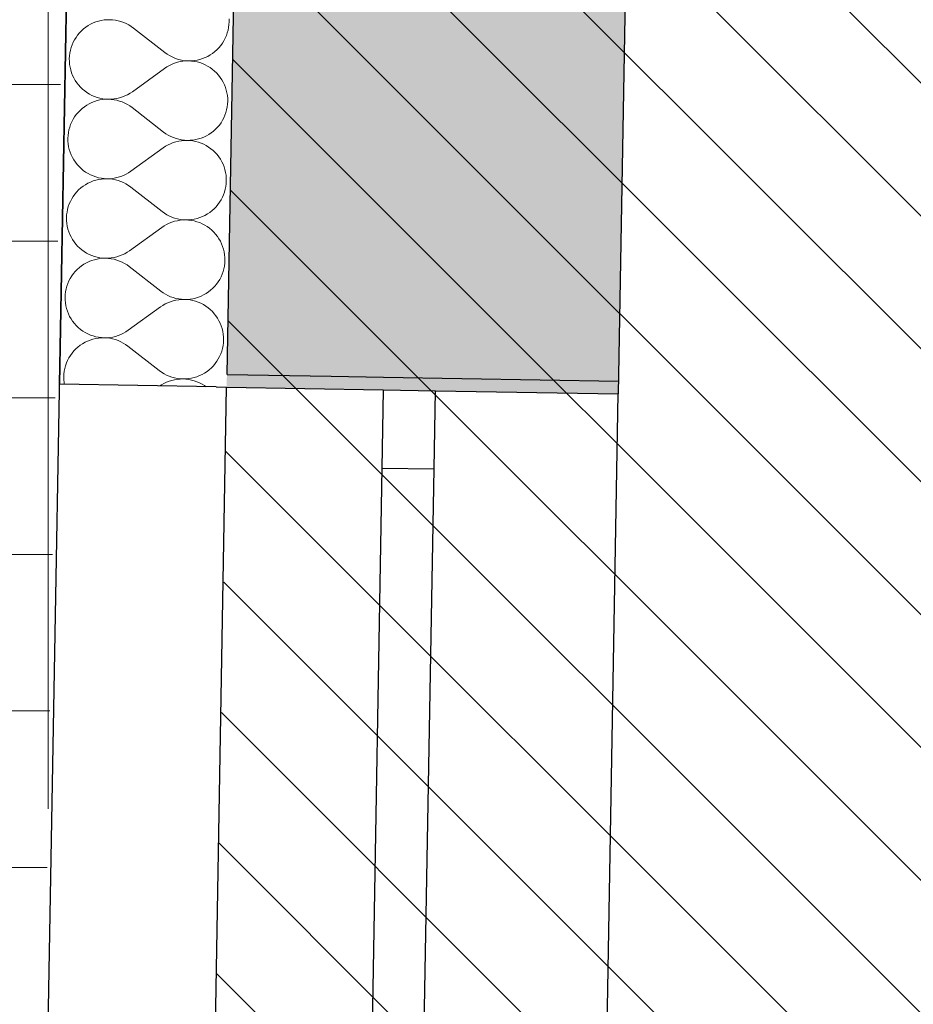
# Model space of a CAD drawing. Header units: millimetres. Extents: x -40276 to 214973, y -147941 to 35228.
# Tile 60 of 256: x -20527 to -19672, y 8409 to 9352. Entities that reach past the tile are written whole.
import ezdxf

# ---------------------------------------------------------------- set-up
doc = ezdxf.new("R2010")
doc.units = ezdxf.units.MM
doc.header["$MEASUREMENT"] = 0
doc.linetypes.add('Wipeout_Contour', pattern=[1000, 0, -1000])
for name, color, linetype in [('1._POHLED ZÁPADNÍ_2_0_plochy', 7, 'Continuous'), ('1._POHLED ZÁPADNÍ_2_2D prvky - obecné', 7, 'Continuous'), ('1._POHLED ZÁPADNÍ_2_akustické prvky', 7, 'Continuous'), ('1._POHLED ZÁPADNÍ_2_Konstrukce - nosné', 7, 'Continuous'), ('1._POHLED ZÁPADNÍ_2_Nové_Konstrukce - nosné', 7, 'Continuous'), ('1._POHLED ZÁPADNÍ_2_Nové_Výplně - Povrchové', 7, 'Continuous'), ('1._POHLED ZÁPADNÍ_2_Nové_Výplně – Řezové', 7, 'Continuous'), ('1._POHLED ZÁPADNÍ_2_Výplně – Řezové', 7, 'Continuous')]:
    doc.layers.add(name, color=color, linetype=linetype)

# ---------------------------------------------------------------- blocks, each defined once
blk = doc.blocks.new('*X27', base_point=(-42174.68583854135, -26223.67419527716))
at = {"layer": '1._POHLED ZÁPADNÍ_2_Nové_Výplně – Řezové', "color": 21, "linetype": 'Continuous', "lineweight": 20, "true_color": 0xffaaaa}
for p, q in [((-20459.4671596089, 9347.484354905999), (-20461.83149588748, 9346.138558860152)), ((-20457.01280522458, 9348.657980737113), (-20459.4671596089, 9347.484354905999)), ((-20454.48094976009, 9349.653450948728), (-20457.01280522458, 9348.657980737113)), ((-20451.88450549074, 9350.465688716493), (-20454.48094976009, 9349.653450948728)), ((-20449.23671408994, 9351.090551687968), (-20451.88450549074, 9350.465688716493)), ((-20446.5510790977, 9351.524853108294), (-20449.23671408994, 9351.090551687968)), ((-20443.84129705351, 9351.766378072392), (-20446.5510790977, 9351.524853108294)), ((-20441.12118764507, 9351.81389482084), (-20443.84129705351, 9351.766378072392)), ((-20438.40462322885, 9351.667161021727), (-20441.12118764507, 9351.81389482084)), ((-20435.70545808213, 9351.32692500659), (-20438.40462322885, 9351.667161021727)), ((-20433.03745774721, 9350.794921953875), (-20435.70545808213, 9351.32692500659)), ((-20430.41422882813, 9350.073865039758), (-20433.03745774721, 9350.794921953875)), ((-20427.84914959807, 9349.167431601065), (-20430.41422882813, 9350.073865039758)), ((-20425.35530177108, 9348.080244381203), (-20427.84914959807, 9349.167431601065)), ((-20422.94540378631, 9346.81784795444), (-20425.35530177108, 9348.080244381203)), ((-20327.36108662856, 9344.386167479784), (-20327.02257966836, 9347.085550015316)), ((-20327.02257966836, 9347.085550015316), (-20326.87758602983, 9349.80220786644)), ((-20326.87758602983, 9349.80220786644), (-20326.92684516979, 9352.522286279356)), ((-20470.15565993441, 9339.183347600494), (-20471.90031277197, 9337.095899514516)), ((-20468.26647843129, 9341.140959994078), (-20470.15565993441, 9339.183347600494)), ((-20466.24240294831, 9342.95875301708), (-20468.26647843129, 9341.140959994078)), ((-20464.09375612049, 9344.627456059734), (-20466.24240294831, 9342.95875301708)), ((-20461.83149588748, 9346.138558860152), (-20464.09375612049, 9344.627456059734)), ((-20420.63174594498, 9345.386680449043), (-20422.94540378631, 9346.81784795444)), ((-20418.42612773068, 9343.794040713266), (-20420.63174594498, 9345.386680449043)), ((-20418.42612773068, 9343.794040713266), (-20388.35708591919, 9320.403874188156)), ((-20329.51554713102, 9336.528477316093), (-20328.61075697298, 9339.094136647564)), ((-20328.61075697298, 9339.094136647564), (-20327.89138055, 9341.717826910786)), ((-20327.89138055, 9341.717826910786), (-20327.36108662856, 9344.386167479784)), ((-20476.1820769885, 9330.163981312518), (-20477.26766651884, 9327.669437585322)), ((-20474.92122451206, 9332.57468744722), (-20476.1820769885, 9330.163981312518)), ((-20473.49153934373, 9334.88926156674), (-20474.92122451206, 9332.57468744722)), ((-20471.90031277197, 9337.095899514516), (-20473.49153934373, 9334.88926156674)), ((-20334.8829008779, 9327.1020153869), (-20333.29167430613, 9329.308653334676)), ((-20333.29167430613, 9329.308653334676), (-20331.86198913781, 9331.623227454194)), ((-20331.86198913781, 9331.623227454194), (-20330.60113666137, 9334.033933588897)), ((-20330.60113666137, 9334.033933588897), (-20329.51554713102, 9336.528477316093)), ((-20479.42212702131, 9319.811747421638), (-20479.76063398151, 9317.112364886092)), ((-20478.89183309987, 9322.480087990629), (-20479.42212702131, 9319.811747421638)), ((-20478.17245667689, 9325.103778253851), (-20478.89183309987, 9322.480087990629)), ((-20477.26766651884, 9327.669437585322), (-20478.17245667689, 9325.103778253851)), ((-20388.35708591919, 9320.403874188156), (-20386.15146770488, 9318.811234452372)), ((-20386.15146770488, 9318.811234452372), (-20383.83780986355, 9317.380066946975)), ((-20344.95171776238, 9318.059356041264), (-20342.68945752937, 9319.570458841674)), ((-20342.68945752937, 9319.570458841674), (-20340.54081070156, 9321.239161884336)), ((-20340.54081070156, 9321.239161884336), (-20338.51673521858, 9323.05695490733)), ((-20338.51673521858, 9323.05695490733), (-20336.62755371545, 9325.014567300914)), ((-20336.62755371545, 9325.014567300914), (-20334.8829008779, 9327.1020153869)), ((-20479.76063398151, 9317.112364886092), (-20479.90562762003, 9314.395707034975)), ((-20479.90562762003, 9314.395707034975), (-20479.85636848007, 9311.675628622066)), ((-20479.85636848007, 9311.675628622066), (-20479.61310777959, 9308.966001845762)), ((-20381.54958769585, 9309.207733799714), (-20384.00243650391, 9308.030964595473)), ((-20383.83780986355, 9317.380066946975), (-20381.42791187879, 9316.11767052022)), ((-20379.01900963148, 9310.206446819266), (-20381.54958769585, 9309.207733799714)), ((-20381.42791187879, 9316.11767052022), (-20378.93406405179, 9315.03048330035)), ((-20376.42360807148, 9311.022010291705), (-20379.01900963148, 9310.206446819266)), ((-20378.93406405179, 9315.03048330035), (-20376.36898482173, 9314.124049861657)), ((-20373.77661937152, 9311.650264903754), (-20376.42360807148, 9311.022010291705)), ((-20376.36898482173, 9314.124049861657), (-20373.74575590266, 9313.402992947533)), ((-20371.09154297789, 9312.088006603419), (-20373.77661937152, 9311.650264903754)), ((-20373.74575590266, 9313.402992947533), (-20371.07775556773, 9312.870989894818)), ((-20368.38207258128, 9312.333002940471), (-20371.09154297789, 9312.088006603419)), ((-20371.07775556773, 9312.870989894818), (-20368.37859042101, 9312.53075387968)), ((-20365.66202628, 9312.384004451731), (-20368.38207258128, 9312.333002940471)), ((-20368.37859042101, 9312.53075387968), (-20365.66202600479, 9312.384020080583)), ((-20365.66202600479, 9312.384020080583), (-20362.94191659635, 9312.431536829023)), ((-20362.94527610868, 9312.240751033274), (-20365.66202628, 9312.384004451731)), ((-20360.24567729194, 9311.903973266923), (-20362.94527610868, 9312.240751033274)), ((-20362.94191659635, 9312.431536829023), (-20360.23213455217, 9312.67306179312)), ((-20357.57699758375, 9311.375388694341), (-20360.24567729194, 9311.903973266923)), ((-20360.23213455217, 9312.67306179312), (-20357.54649955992, 9313.10736321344)), ((-20354.95284705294, 9310.657693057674), (-20357.57699758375, 9311.375388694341)), ((-20357.54649955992, 9313.10736321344), (-20354.89870815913, 9313.732226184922)), ((-20352.3866086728, 9309.754546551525), (-20354.95284705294, 9310.657693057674)), ((-20354.89870815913, 9313.732226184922), (-20352.30226388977, 9314.544463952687)), ((-20349.89137006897, 9308.670555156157), (-20352.3866086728, 9309.754546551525)), ((-20352.30226388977, 9314.544463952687), (-20349.77040842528, 9315.539934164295)), ((-20349.77040842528, 9315.539934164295), (-20347.31605404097, 9316.713559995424)), ((-20347.31605404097, 9316.713559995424), (-20344.95171776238, 9318.059356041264)), ((-20479.61310777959, 9308.966001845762), (-20479.17708613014, 9306.280645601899)), ((-20479.17708613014, 9306.280645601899), (-20478.55052720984, 9303.633255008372)), ((-20478.55052720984, 9303.633255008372), (-20477.73662642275, 9301.03733156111)), ((-20477.73662642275, 9301.03733156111), (-20476.73953460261, 9298.506114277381)), ((-20419.49926074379, 9282.851107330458), (-20388.62536917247, 9305.168140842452)), ((-20386.36504670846, 9306.682140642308), (-20388.62536917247, 9305.168140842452)), ((-20384.00243650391, 9308.030964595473), (-20386.36504670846, 9306.682140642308)), ((-20347.47985677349, 9307.411247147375), (-20349.89137006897, 9308.670555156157)), ((-20345.16436732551, 9305.983044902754), (-20347.47985677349, 9307.411247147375)), ((-20342.95671054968, 9304.393232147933), (-20345.16436732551, 9305.983044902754)), ((-20340.86814533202, 9302.649916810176), (-20342.95671054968, 9304.393232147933)), ((-20338.90932320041, 9300.761989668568), (-20340.86814533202, 9302.649916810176)), ((-20337.09023400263, 9298.73907901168), (-20338.90932320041, 9300.761989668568)), ((-20476.73953460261, 9298.506114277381), (-20475.56433684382, 9296.052512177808)), ((-20475.56433684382, 9296.052512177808), (-20474.21702656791, 9293.689038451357)), ((-20474.21702656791, 9293.689038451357), (-20472.70447495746, 9291.427746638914)), ((-20472.70447495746, 9291.427746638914), (-20471.03439591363, 9289.28016916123)), ((-20335.4201549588, 9296.591501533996), (-20337.09023400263, 9298.73907901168)), ((-20333.90760334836, 9294.330209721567), (-20335.4201549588, 9296.591501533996)), ((-20332.56029307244, 9291.966735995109), (-20333.90760334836, 9294.330209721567)), ((-20331.38509531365, 9289.513133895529), (-20332.56029307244, 9291.966735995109)), ((-20471.03439591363, 9289.28016916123), (-20469.21530671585, 9287.257258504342)), ((-20469.21530671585, 9287.257258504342), (-20467.25648458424, 9285.369331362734)), ((-20467.25648458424, 9285.369331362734), (-20465.16791936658, 9283.626016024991)), ((-20465.16791936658, 9283.626016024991), (-20462.96026259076, 9282.036203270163)), ((-20462.96026259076, 9282.036203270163), (-20460.64477314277, 9280.608001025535)), ((-20424.12219341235, 9279.988283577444), (-20421.7595832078, 9281.33710753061)), ((-20421.7595832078, 9281.33710753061), (-20419.49926074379, 9282.851107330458)), ((-20330.38800349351, 9286.9819166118), (-20331.38509531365, 9289.513133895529)), ((-20329.57410270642, 9284.385993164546), (-20330.38800349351, 9286.9819166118)), ((-20328.94754378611, 9281.738602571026), (-20329.57410270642, 9284.385993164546)), ((-20328.51152213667, 9279.053246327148), (-20328.94754378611, 9281.738602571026)), ((-20458.35422149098, 9272.479314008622), (-20460.80857587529, 9271.305688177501)), ((-20460.64477314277, 9280.608001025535), (-20458.23325984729, 9279.348693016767)), ((-20455.82236602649, 9273.47478422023), (-20458.35422149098, 9272.479314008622)), ((-20458.23325984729, 9279.348693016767), (-20455.73802124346, 9278.264701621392)), ((-20453.22592175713, 9274.287021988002), (-20455.82236602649, 9273.47478422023)), ((-20455.73802124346, 9278.264701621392), (-20453.17178286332, 9277.361555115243)), ((-20450.57813035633, 9274.91188495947), (-20453.22592175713, 9274.287021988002)), ((-20453.17178286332, 9277.361555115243), (-20450.54763233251, 9276.643859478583)), ((-20447.89249536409, 9275.346186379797), (-20450.57813035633, 9274.91188495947)), ((-20450.54763233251, 9276.643859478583), (-20447.87895262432, 9276.115274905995)), ((-20445.1827133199, 9275.587711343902), (-20447.89249536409, 9275.346186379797)), ((-20447.87895262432, 9276.115274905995), (-20445.17935380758, 9275.778497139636)), ((-20442.46260391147, 9275.635228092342), (-20445.1827133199, 9275.587711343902)), ((-20445.17935380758, 9275.778497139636), (-20442.46260363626, 9275.635243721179)), ((-20442.46260363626, 9275.635243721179), (-20439.74255733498, 9275.686245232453)), ((-20439.74603949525, 9275.488494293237), (-20442.46260391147, 9275.635228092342)), ((-20437.04687434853, 9275.148258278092), (-20439.74603949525, 9275.488494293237)), ((-20439.74255733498, 9275.686245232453), (-20437.03308693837, 9275.931241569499)), ((-20434.3788740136, 9274.616255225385), (-20437.04687434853, 9275.148258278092)), ((-20437.03308693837, 9275.931241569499), (-20434.34801054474, 9276.368983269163)), ((-20431.75564509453, 9273.89519831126), (-20434.3788740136, 9274.616255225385)), ((-20434.34801054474, 9276.368983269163), (-20431.70102184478, 9276.997237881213)), ((-20429.19056586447, 9272.988764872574), (-20431.75564509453, 9273.89519831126)), ((-20431.70102184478, 9276.997237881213), (-20429.10562028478, 9277.812801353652)), ((-20426.69671803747, 9271.901577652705), (-20429.19056586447, 9272.988764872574)), ((-20429.10562028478, 9277.812801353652), (-20426.57504222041, 9278.811514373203)), ((-20424.28682005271, 9270.63918122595), (-20426.69671803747, 9271.901577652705)), ((-20426.57504222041, 9278.811514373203), (-20424.12219341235, 9279.988283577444)), ((-20328.26826143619, 9276.343619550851), (-20328.51152213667, 9279.053246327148)), ((-20328.36399593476, 9270.906883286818), (-20328.21900229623, 9273.62354113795)), ((-20328.21900229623, 9273.623541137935), (-20328.26826143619, 9276.343619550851)), ((-20471.49707620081, 9263.004680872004), (-20473.24172903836, 9260.917232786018)), ((-20469.60789469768, 9264.962293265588), (-20471.49707620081, 9263.004680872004)), ((-20467.5838192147, 9266.780086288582), (-20469.60789469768, 9264.962293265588)), ((-20465.43517238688, 9268.448789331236), (-20467.5838192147, 9266.780086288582)), ((-20463.17291215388, 9269.959892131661), (-20465.43517238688, 9268.448789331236)), ((-20460.80857587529, 9271.305688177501), (-20463.17291215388, 9269.959892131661)), ((-20421.97316221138, 9269.208013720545), (-20424.28682005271, 9270.63918122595)), ((-20419.76754399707, 9267.615373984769), (-20421.97316221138, 9269.208013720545)), ((-20419.76754399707, 9267.615373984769), (-20389.69850218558, 9244.225207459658)), ((-20330.85696339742, 9260.349810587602), (-20329.95217323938, 9262.915469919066)), ((-20329.95217323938, 9262.915469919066), (-20329.2327968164, 9265.539160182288)), ((-20329.2327968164, 9265.539160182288), (-20328.70250289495, 9268.207500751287)), ((-20328.70250289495, 9268.207500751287), (-20328.36399593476, 9270.906883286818)), ((-20477.5234932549, 9253.98531458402), (-20478.60908278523, 9251.490770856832)), ((-20476.26264077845, 9256.396020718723), (-20477.5234932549, 9253.98531458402)), ((-20474.83295561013, 9258.710594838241), (-20476.26264077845, 9256.396020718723)), ((-20473.24172903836, 9260.917232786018), (-20474.83295561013, 9258.710594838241)), ((-20336.22431714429, 9250.923348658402), (-20334.63309057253, 9253.129986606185)), ((-20334.63309057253, 9253.129986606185), (-20333.20340540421, 9255.444560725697)), ((-20333.20340540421, 9255.444560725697), (-20331.94255292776, 9257.855266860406)), ((-20331.94255292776, 9257.855266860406), (-20330.85696339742, 9260.349810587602)), ((-20480.76354328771, 9243.63308069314), (-20481.1020502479, 9240.933698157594)), ((-20480.23324936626, 9246.301421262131), (-20480.76354328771, 9243.63308069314)), ((-20479.51387294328, 9248.925111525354), (-20480.23324936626, 9246.301421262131)), ((-20478.60908278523, 9251.490770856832), (-20479.51387294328, 9248.925111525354)), ((-20389.69850218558, 9244.225207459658), (-20387.49288397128, 9242.632567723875)), ((-20346.29313402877, 9241.880689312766), (-20344.03087379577, 9243.391792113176)), ((-20344.03087379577, 9243.391792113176), (-20341.88222696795, 9245.060495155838)), ((-20341.88222696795, 9245.060495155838), (-20339.85815148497, 9246.878288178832)), ((-20339.85815148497, 9246.878288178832), (-20337.96896998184, 9248.835900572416)), ((-20337.96896998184, 9248.835900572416), (-20336.22431714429, 9250.923348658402)), ((-20481.1020502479, 9240.933698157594), (-20481.24704388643, 9238.217040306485)), ((-20481.24704388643, 9238.217040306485), (-20481.19778474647, 9235.496961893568)), ((-20481.19778474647, 9235.496961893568), (-20480.95452404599, 9232.787335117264)), ((-20387.49288397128, 9242.632567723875), (-20385.17922612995, 9241.201400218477)), ((-20385.17922612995, 9241.201400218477), (-20382.76932814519, 9239.939003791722)), ((-20380.36042589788, 9234.027780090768), (-20382.89100396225, 9233.029067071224)), ((-20382.76932814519, 9239.939003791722), (-20380.27548031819, 9238.851816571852)), ((-20377.76502433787, 9234.843343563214), (-20380.36042589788, 9234.027780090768)), ((-20380.27548031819, 9238.851816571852), (-20377.71040108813, 9237.94538313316)), ((-20375.11803563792, 9235.471598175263), (-20377.76502433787, 9234.843343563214)), ((-20377.71040108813, 9237.94538313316), (-20375.08717216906, 9237.224326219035)), ((-20372.43295924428, 9235.909339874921), (-20375.11803563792, 9235.471598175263)), ((-20375.08717216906, 9237.224326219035), (-20372.41917183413, 9236.692323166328)), ((-20369.72348884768, 9236.154336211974), (-20372.43295924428, 9235.909339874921)), ((-20372.41917183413, 9236.692323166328), (-20369.72000668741, 9236.352087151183)), ((-20367.0034425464, 9236.205337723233), (-20369.72348884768, 9236.154336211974)), ((-20369.72000668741, 9236.352087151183), (-20367.00344227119, 9236.205353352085)), ((-20364.28669237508, 9236.062084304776), (-20367.0034425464, 9236.205337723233)), ((-20367.00344227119, 9236.205353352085), (-20364.28333286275, 9236.252870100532)), ((-20361.58709355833, 9235.725306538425), (-20364.28669237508, 9236.062084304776)), ((-20364.28333286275, 9236.252870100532), (-20361.57355081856, 9236.494395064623)), ((-20358.91841385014, 9235.196721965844), (-20361.58709355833, 9235.725306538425)), ((-20361.57355081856, 9236.494395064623), (-20358.88791582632, 9236.928696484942)), ((-20356.29426331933, 9234.479026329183), (-20358.91841385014, 9235.196721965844)), ((-20358.88791582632, 9236.928696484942), (-20356.24012442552, 9237.553559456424)), ((-20353.7280249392, 9233.575879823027), (-20356.29426331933, 9234.479026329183)), ((-20356.24012442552, 9237.553559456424), (-20353.64368015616, 9238.365797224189)), ((-20353.64368015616, 9238.365797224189), (-20351.11182469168, 9239.361267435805)), ((-20351.11182469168, 9239.361267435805), (-20348.65747030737, 9240.534893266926)), ((-20348.65747030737, 9240.534893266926), (-20346.29313402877, 9241.880689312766)), ((-20480.95452404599, 9232.787335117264), (-20480.51850239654, 9230.101978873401)), ((-20480.51850239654, 9230.101978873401), (-20479.89194347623, 9227.454588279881)), ((-20479.89194347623, 9227.454588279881), (-20479.07804268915, 9224.85866483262)), ((-20479.07804268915, 9224.85866483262), (-20478.080950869, 9222.327447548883)), ((-20420.84067701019, 9206.672440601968), (-20389.96678543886, 9228.989474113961)), ((-20387.70646297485, 9230.50347391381), (-20389.96678543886, 9228.989474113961)), ((-20385.34385277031, 9231.852297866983), (-20387.70646297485, 9230.50347391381)), ((-20382.89100396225, 9233.029067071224), (-20385.34385277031, 9231.852297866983)), ((-20351.23278633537, 9232.49188842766), (-20353.7280249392, 9233.575879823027)), ((-20348.82127303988, 9231.232580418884), (-20351.23278633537, 9232.49188842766)), ((-20346.5057835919, 9229.804378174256), (-20348.82127303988, 9231.232580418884)), ((-20344.29812681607, 9228.214565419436), (-20346.5057835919, 9229.804378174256)), ((-20342.20956159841, 9226.471250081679), (-20344.29812681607, 9228.214565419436)), ((-20340.25073946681, 9224.583322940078), (-20342.20956159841, 9226.471250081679)), ((-20338.43165026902, 9222.56041228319), (-20340.25073946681, 9224.583322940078)), ((-20478.080950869, 9222.327447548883), (-20476.90575311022, 9219.873845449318)), ((-20476.90575311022, 9219.873845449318), (-20475.5584428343, 9217.51037172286)), ((-20475.5584428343, 9217.51037172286), (-20474.04589122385, 9215.249079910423)), ((-20474.04589122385, 9215.249079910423), (-20472.37581218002, 9213.101502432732)), ((-20336.7615712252, 9220.412834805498), (-20338.43165026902, 9222.56041228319)), ((-20335.24901961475, 9218.15154299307), (-20336.7615712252, 9220.412834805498)), ((-20333.90170933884, 9215.788069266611), (-20335.24901961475, 9218.15154299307)), ((-20332.72651158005, 9213.334467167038), (-20333.90170933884, 9215.788069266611)), ((-20472.37581218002, 9213.101502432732), (-20470.55672298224, 9211.078591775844)), ((-20470.55672298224, 9211.078591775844), (-20468.59790085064, 9209.190664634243)), ((-20468.59790085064, 9209.190664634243), (-20466.50933563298, 9207.447349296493)), ((-20466.50933563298, 9207.447349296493), (-20464.30167885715, 9205.857536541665)), ((-20464.30167885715, 9205.857536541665), (-20461.98618940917, 9204.429334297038)), ((-20423.1009994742, 9205.158440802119), (-20420.84067701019, 9206.672440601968)), ((-20331.7294197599, 9210.803249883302), (-20332.72651158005, 9213.334467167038)), ((-20330.91551897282, 9208.207326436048), (-20331.7294197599, 9210.803249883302)), ((-20330.28896005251, 9205.559935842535), (-20330.91551897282, 9208.207326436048)), ((-20329.85293840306, 9202.874579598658), (-20330.28896005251, 9205.559935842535)), ((-20459.69563775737, 9196.300647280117), (-20462.14999214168, 9195.127021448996)), ((-20461.98618940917, 9204.429334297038), (-20459.57467611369, 9203.17002628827)), ((-20457.16378229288, 9197.296117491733), (-20459.69563775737, 9196.300647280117)), ((-20459.57467611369, 9203.17002628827), (-20457.07943750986, 9202.086034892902)), ((-20454.56733802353, 9198.108355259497), (-20457.16378229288, 9197.296117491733)), ((-20457.07943750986, 9202.086034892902), (-20454.51319912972, 9201.182888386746)), ((-20451.91954662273, 9198.733218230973), (-20454.56733802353, 9198.108355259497)), ((-20454.51319912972, 9201.182888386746), (-20451.88904859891, 9200.465192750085)), ((-20449.23391163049, 9199.167519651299), (-20451.91954662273, 9198.733218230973)), ((-20451.88904859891, 9200.465192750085), (-20449.22036889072, 9199.936608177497)), ((-20446.5241295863, 9199.40904461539), (-20449.23391163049, 9199.167519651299)), ((-20449.22036889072, 9199.936608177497), (-20446.52077007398, 9199.599830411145)), ((-20443.80402017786, 9199.456561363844), (-20446.5241295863, 9199.40904461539)), ((-20446.52077007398, 9199.599830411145), (-20443.80401990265, 9199.456576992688)), ((-20443.80401990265, 9199.456576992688), (-20441.08397360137, 9199.507578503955)), ((-20441.08745576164, 9199.309827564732), (-20443.80402017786, 9199.456561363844)), ((-20438.38829061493, 9198.969591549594), (-20441.08745576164, 9199.309827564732)), ((-20441.08397360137, 9199.507578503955), (-20438.37450320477, 9199.752574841)), ((-20435.72029028, 9198.43758849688), (-20438.38829061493, 9198.969591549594)), ((-20438.37450320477, 9199.752574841), (-20435.68942681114, 9200.190316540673)), ((-20433.09706136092, 9197.716531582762), (-20435.72029028, 9198.43758849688)), ((-20435.68942681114, 9200.190316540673), (-20433.04243811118, 9200.818571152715)), ((-20430.53198213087, 9196.81009814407), (-20433.09706136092, 9197.716531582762)), ((-20433.04243811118, 9200.818571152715), (-20430.44703655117, 9201.634134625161)), ((-20428.03813430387, 9195.722910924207), (-20430.53198213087, 9196.81009814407)), ((-20430.44703655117, 9201.634134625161), (-20427.91645848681, 9202.632847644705)), ((-20427.91645848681, 9202.632847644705), (-20425.46360967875, 9203.809616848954)), ((-20425.46360967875, 9203.809616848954), (-20423.1009994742, 9205.158440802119)), ((-20329.60967770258, 9200.164952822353), (-20329.85293840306, 9202.874579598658)), ((-20329.70541220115, 9194.72821655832), (-20329.56041856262, 9197.444874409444)), ((-20329.56041856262, 9197.444874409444), (-20329.60967770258, 9200.164952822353)), ((-20472.8384924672, 9186.826014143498), (-20474.58314530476, 9184.73856605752)), ((-20470.94931096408, 9188.783626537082), (-20472.8384924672, 9186.826014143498)), ((-20468.9252354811, 9190.601419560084), (-20470.94931096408, 9188.783626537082)), ((-20466.77658865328, 9192.270122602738), (-20468.9252354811, 9190.601419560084)), ((-20464.51432842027, 9193.781225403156), (-20466.77658865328, 9192.270122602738)), ((-20462.14999214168, 9195.127021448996), (-20464.51432842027, 9193.781225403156)), ((-20425.62823631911, 9194.460514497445), (-20428.03813430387, 9195.722910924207)), ((-20423.31457847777, 9193.029346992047), (-20425.62823631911, 9194.460514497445)), ((-20421.10896026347, 9191.43670725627), (-20423.31457847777, 9193.029346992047)), ((-20421.10896026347, 9191.43670725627), (-20391.03991845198, 9168.046540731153)), ((-20332.19837966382, 9184.171143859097), (-20331.29358950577, 9186.73680319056)), ((-20331.29358950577, 9186.73680319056), (-20330.57421308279, 9189.36049345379)), ((-20330.57421308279, 9189.36049345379), (-20330.04391916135, 9192.028834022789)), ((-20330.04391916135, 9192.028834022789), (-20329.70541220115, 9194.72821655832)), ((-20478.86490952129, 9177.806647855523), (-20479.95049905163, 9175.312104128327)), ((-20477.60405704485, 9180.217353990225), (-20478.86490952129, 9177.806647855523)), ((-20476.17437187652, 9182.531928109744), (-20477.60405704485, 9180.217353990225)), ((-20474.58314530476, 9184.73856605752), (-20476.17437187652, 9182.531928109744)), ((-20335.97450683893, 9176.95131987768), (-20334.5448216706, 9179.265893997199)), ((-20334.5448216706, 9179.265893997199), (-20333.28396919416, 9181.676600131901)), ((-20333.28396919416, 9181.676600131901), (-20332.19837966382, 9184.171143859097)), ((-20481.57466563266, 9170.122754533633), (-20482.1049595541, 9167.454413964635)), ((-20480.85528920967, 9172.746444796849), (-20481.57466563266, 9170.122754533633)), ((-20479.95049905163, 9175.312104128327), (-20480.85528920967, 9172.746444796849)), ((-20391.03991845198, 9168.046540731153), (-20388.83430023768, 9166.453900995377)), ((-20345.37229006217, 9167.213125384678), (-20343.22364323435, 9168.88182842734)), ((-20343.22364323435, 9168.88182842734), (-20341.19956775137, 9170.699621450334)), ((-20341.19956775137, 9170.699621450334), (-20339.31038624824, 9172.657233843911)), ((-20339.31038624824, 9172.657233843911), (-20337.56573341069, 9174.744681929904)), ((-20337.56573341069, 9174.744681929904), (-20335.97450683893, 9176.95131987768)), ((-20482.4434665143, 9164.755031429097), (-20482.58846015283, 9162.03837357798)), ((-20482.58846015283, 9162.03837357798), (-20482.53920101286, 9159.31829516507)), ((-20482.53920101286, 9159.31829516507), (-20482.29594031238, 9156.608668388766)), ((-20482.1049595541, 9167.454413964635), (-20482.4434665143, 9164.755031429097)), ((-20388.83430023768, 9166.453900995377), (-20386.52064239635, 9165.02273348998)), ((-20386.52064239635, 9165.02273348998), (-20384.11074441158, 9163.760337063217)), ((-20384.11074441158, 9163.760337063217), (-20381.61689658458, 9162.673149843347)), ((-20379.10644060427, 9158.66467683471), (-20381.70184216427, 9157.84911336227)), ((-20381.61689658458, 9162.673149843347), (-20379.05181735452, 9161.766716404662)), ((-20376.45945190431, 9159.292931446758), (-20379.10644060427, 9158.66467683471)), ((-20379.05181735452, 9161.766716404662), (-20376.42858843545, 9161.045659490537)), ((-20373.77437551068, 9159.730673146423), (-20376.45945190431, 9159.292931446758)), ((-20376.42858843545, 9161.045659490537), (-20373.76058810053, 9160.513656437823)), ((-20371.06490511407, 9159.975669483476), (-20373.77437551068, 9159.730673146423)), ((-20373.76058810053, 9160.513656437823), (-20371.06142295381, 9160.173420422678)), ((-20368.34485881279, 9160.026670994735), (-20371.06490511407, 9159.975669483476)), ((-20371.06142295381, 9160.173420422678), (-20368.34485853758, 9160.02668662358)), ((-20368.34485853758, 9160.02668662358), (-20365.62474912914, 9160.074203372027)), ((-20365.62810864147, 9159.883417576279), (-20368.34485881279, 9160.026670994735)), ((-20362.92850982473, 9159.546639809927), (-20365.62810864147, 9159.883417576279)), ((-20365.62474912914, 9160.074203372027), (-20362.91496708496, 9160.315728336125)), ((-20360.25983011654, 9159.018055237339), (-20362.92850982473, 9159.546639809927)), ((-20362.91496708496, 9160.315728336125), (-20360.22933209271, 9160.750029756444)), ((-20357.63567958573, 9158.300359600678), (-20360.25983011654, 9159.018055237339)), ((-20360.22933209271, 9160.750029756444), (-20357.58154069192, 9161.37489272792)), ((-20355.06944120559, 9157.39721309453), (-20357.63567958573, 9158.300359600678)), ((-20357.58154069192, 9161.37489272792), (-20354.98509642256, 9162.187130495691)), ((-20354.98509642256, 9162.187130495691), (-20352.45324095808, 9163.1826007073)), ((-20352.45324095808, 9163.1826007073), (-20349.99888657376, 9164.356226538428)), ((-20349.99888657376, 9164.356226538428), (-20347.63455029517, 9165.70202258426)), ((-20347.63455029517, 9165.70202258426), (-20345.37229006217, 9167.213125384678)), ((-20482.29594031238, 9156.608668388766), (-20481.85991866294, 9153.923312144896)), ((-20481.85991866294, 9153.923312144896), (-20481.23335974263, 9151.275921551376)), ((-20481.23335974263, 9151.275921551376), (-20480.41945895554, 9148.679998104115)), ((-20422.18209327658, 9130.493773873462), (-20391.30820170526, 9152.810807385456)), ((-20389.04787924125, 9154.324807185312), (-20391.30820170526, 9152.810807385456)), ((-20386.6852690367, 9155.673631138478), (-20389.04787924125, 9154.324807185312)), ((-20384.23242022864, 9156.850400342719), (-20386.6852690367, 9155.673631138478)), ((-20381.70184216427, 9157.84911336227), (-20384.23242022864, 9156.850400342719)), ((-20352.57420260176, 9156.313221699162), (-20355.06944120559, 9157.39721309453)), ((-20350.16268930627, 9155.053913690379), (-20352.57420260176, 9156.313221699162)), ((-20347.84719985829, 9153.625711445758), (-20350.16268930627, 9155.053913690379)), ((-20345.63954308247, 9152.03589869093), (-20347.84719985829, 9153.625711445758)), ((-20343.55097786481, 9150.29258335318), (-20345.63954308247, 9152.03589869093)), ((-20341.5921557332, 9148.404656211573), (-20343.55097786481, 9150.29258335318)), ((-20480.41945895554, 9148.679998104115), (-20479.42236713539, 9146.148780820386)), ((-20479.42236713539, 9146.148780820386), (-20478.24716937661, 9143.695178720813)), ((-20478.24716937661, 9143.695178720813), (-20476.8998591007, 9141.331704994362)), ((-20476.8998591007, 9141.331704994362), (-20475.38730749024, 9139.070413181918)), ((-20339.77306653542, 9146.381745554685), (-20341.5921557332, 9148.404656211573)), ((-20338.1029874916, 9144.234168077), (-20339.77306653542, 9146.381745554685)), ((-20336.59043588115, 9141.972876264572), (-20338.1029874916, 9144.234168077)), ((-20335.24312560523, 9139.609402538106), (-20336.59043588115, 9141.972876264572)), ((-20334.06792784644, 9137.155800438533), (-20335.24312560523, 9139.609402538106)), ((-20475.38730749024, 9139.070413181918), (-20473.71722844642, 9136.922835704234)), ((-20473.71722844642, 9136.922835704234), (-20471.89813924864, 9134.899925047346)), ((-20471.89813924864, 9134.899925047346), (-20469.93931711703, 9133.011997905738)), ((-20469.93931711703, 9133.011997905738), (-20467.85075189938, 9131.268682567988)), ((-20467.85075189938, 9131.268682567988), (-20465.64309512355, 9129.678869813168)), ((-20424.4424157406, 9128.979774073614), (-20422.18209327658, 9130.493773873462)), ((-20333.0708360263, 9134.624583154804), (-20334.06792784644, 9137.155800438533)), ((-20332.25693523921, 9132.028659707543), (-20333.0708360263, 9134.624583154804)), ((-20331.63037631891, 9129.38126911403), (-20332.25693523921, 9132.028659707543)), ((-20465.64309512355, 9129.678869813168), (-20463.32760567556, 9128.25066756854)), ((-20463.32760567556, 9128.25066756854), (-20460.91609238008, 9126.991359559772)), ((-20458.50519855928, 9121.117450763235), (-20461.03705402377, 9120.121980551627)), ((-20460.91609238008, 9126.991359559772), (-20458.42085377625, 9125.907368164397)), ((-20455.90875428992, 9121.929688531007), (-20458.50519855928, 9121.117450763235)), ((-20458.42085377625, 9125.907368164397), (-20455.85461539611, 9125.004221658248)), ((-20453.26096288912, 9122.554551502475), (-20455.90875428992, 9121.929688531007)), ((-20455.85461539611, 9125.004221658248), (-20453.2304648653, 9124.286526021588)), ((-20450.57532789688, 9122.988852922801), (-20453.26096288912, 9122.554551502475)), ((-20453.2304648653, 9124.286526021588), (-20450.56178515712, 9123.757941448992)), ((-20447.86554585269, 9123.230377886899), (-20450.57532789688, 9122.988852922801)), ((-20450.56178515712, 9123.757941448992), (-20447.86218634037, 9123.42116368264)), ((-20445.14543644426, 9123.277894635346), (-20447.86554585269, 9123.230377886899)), ((-20447.86218634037, 9123.42116368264), (-20445.14543616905, 9123.277910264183)), ((-20445.14543616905, 9123.277910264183), (-20442.42538986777, 9123.32891177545)), ((-20442.42887202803, 9123.131160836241), (-20445.14543644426, 9123.277894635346)), ((-20439.72970688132, 9122.790924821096), (-20442.42887202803, 9123.131160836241)), ((-20442.42538986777, 9123.32891177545), (-20439.71591947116, 9123.573908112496)), ((-20437.06170654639, 9122.258921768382), (-20439.72970688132, 9122.790924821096)), ((-20439.71591947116, 9123.573908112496), (-20437.03084307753, 9124.011649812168)), ((-20434.43847762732, 9121.537864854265), (-20437.06170654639, 9122.258921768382)), ((-20437.03084307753, 9124.011649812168), (-20434.38385437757, 9124.639904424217)), ((-20431.87339839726, 9120.631431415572), (-20434.43847762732, 9121.537864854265)), ((-20434.38385437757, 9124.639904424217), (-20431.78845281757, 9125.455467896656)), ((-20429.37955057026, 9119.54424419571), (-20431.87339839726, 9120.631431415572)), ((-20431.78845281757, 9125.455467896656), (-20429.2578747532, 9126.454180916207)), ((-20429.2578747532, 9126.454180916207), (-20426.80502594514, 9127.630950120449)), ((-20426.80502594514, 9127.630950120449), (-20424.4424157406, 9128.979774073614)), ((-20331.19435466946, 9126.695912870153), (-20331.63037631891, 9129.38126911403)), ((-20330.95109396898, 9123.986286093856), (-20331.19435466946, 9126.695912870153)), ((-20331.04682846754, 9118.549549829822), (-20330.90183482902, 9121.266207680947)), ((-20330.90183482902, 9121.26620768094), (-20330.95109396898, 9123.986286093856)), ((-20472.29072723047, 9112.604959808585), (-20474.1799087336, 9110.647347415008)), ((-20470.26665174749, 9114.422752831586), (-20472.29072723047, 9112.604959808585)), ((-20468.11800491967, 9116.09145587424), (-20470.26665174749, 9114.422752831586)), ((-20465.85574468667, 9117.602558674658), (-20468.11800491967, 9116.09145587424)), ((-20463.49140840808, 9118.948354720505), (-20465.85574468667, 9117.602558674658)), ((-20461.03705402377, 9120.121980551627), (-20463.49140840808, 9118.948354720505)), ((-20426.96965258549, 9118.281847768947), (-20429.37955057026, 9119.54424419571)), ((-20424.65599474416, 9116.85068026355), (-20426.96965258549, 9118.281847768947)), ((-20422.45037652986, 9115.258040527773), (-20424.65599474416, 9116.85068026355)), ((-20422.45037652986, 9115.258040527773), (-20392.38133471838, 9091.867874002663)), ((-20332.63500577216, 9110.55813646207), (-20331.91562934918, 9113.181826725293)), ((-20331.91562934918, 9113.181826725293), (-20331.38533542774, 9115.850167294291)), ((-20331.38533542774, 9115.850167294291), (-20331.04682846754, 9118.549549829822)), ((-20478.94547331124, 9104.038687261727), (-20480.20632578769, 9101.627981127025)), ((-20477.51578814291, 9106.353261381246), (-20478.94547331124, 9104.038687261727)), ((-20475.92456157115, 9108.559899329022), (-20477.51578814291, 9106.353261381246)), ((-20474.1799087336, 9110.647347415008), (-20475.92456157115, 9108.559899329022)), ((-20337.31592310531, 9100.77265314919), (-20335.88623793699, 9103.087227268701)), ((-20335.88623793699, 9103.087227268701), (-20334.62538546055, 9105.497933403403)), ((-20334.62538546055, 9105.497933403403), (-20333.53979593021, 9107.9924771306)), ((-20333.53979593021, 9107.9924771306), (-20332.63500577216, 9110.55813646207)), ((-20482.91608189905, 9093.944087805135), (-20483.44637582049, 9091.275747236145)), ((-20482.19670547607, 9096.567778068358), (-20482.91608189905, 9093.944087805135)), ((-20481.29191531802, 9099.133437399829), (-20482.19670547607, 9096.567778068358)), ((-20480.20632578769, 9101.627981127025), (-20481.29191531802, 9099.133437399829)), ((-20346.71370632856, 9091.03445865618), (-20344.56505950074, 9092.703161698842)), ((-20344.56505950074, 9092.703161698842), (-20342.54098401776, 9094.520954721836)), ((-20342.54098401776, 9094.520954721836), (-20340.65180251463, 9096.47856711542)), ((-20340.65180251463, 9096.47856711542), (-20338.90714967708, 9098.566015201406)), ((-20338.90714967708, 9098.566015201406), (-20337.31592310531, 9100.77265314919)), ((-20483.78488278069, 9088.576364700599), (-20483.92987641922, 9085.859706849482)), ((-20483.92987641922, 9085.859706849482), (-20483.88061727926, 9083.139628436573)), ((-20483.88061727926, 9083.139628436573), (-20483.63735657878, 9080.430001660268)), ((-20483.44637582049, 9091.275747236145), (-20483.78488278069, 9088.576364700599)), ((-20392.38133471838, 9091.867874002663), (-20390.17571650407, 9090.27523426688)), ((-20390.17571650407, 9090.27523426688), (-20387.86205866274, 9088.844066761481)), ((-20387.86205866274, 9088.844066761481), (-20385.45216067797, 9087.581670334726)), ((-20385.45216067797, 9087.581670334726), (-20382.95831285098, 9086.494483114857)), ((-20382.95831285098, 9086.494483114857), (-20380.39323362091, 9085.588049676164)), ((-20377.8008681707, 9083.11426471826), (-20380.44785687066, 9082.486010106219)), ((-20380.39323362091, 9085.588049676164), (-20377.77000470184, 9084.86699276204)), ((-20375.11579177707, 9083.552006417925), (-20377.8008681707, 9083.11426471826)), ((-20377.77000470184, 9084.86699276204), (-20375.10200436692, 9084.334989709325)), ((-20372.40632138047, 9083.797002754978), (-20375.11579177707, 9083.552006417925)), ((-20375.10200436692, 9084.334989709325), (-20372.4028392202, 9083.994753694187)), ((-20369.68627507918, 9083.848004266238), (-20372.40632138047, 9083.797002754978)), ((-20372.4028392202, 9083.994753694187), (-20369.68627480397, 9083.84801989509)), ((-20369.68627480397, 9083.84801989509), (-20366.96616539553, 9083.89553664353)), ((-20366.96952490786, 9083.70475084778), (-20369.68627507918, 9083.848004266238)), ((-20364.26992609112, 9083.36797308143), (-20366.96952490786, 9083.70475084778)), ((-20366.96616539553, 9083.89553664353), (-20364.25638335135, 9084.137061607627)), ((-20361.60124638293, 9082.839388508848), (-20364.26992609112, 9083.36797308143)), ((-20364.25638335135, 9084.137061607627), (-20361.57074835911, 9084.571363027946)), ((-20358.97709585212, 9082.121692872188), (-20361.60124638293, 9082.839388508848)), ((-20361.57074835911, 9084.571363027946), (-20358.92295695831, 9085.196225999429)), ((-20358.92295695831, 9085.196225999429), (-20356.32651268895, 9086.008463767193)), ((-20356.32651268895, 9086.008463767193), (-20353.79465722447, 9087.003933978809)), ((-20353.79465722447, 9087.003933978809), (-20351.34030284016, 9088.17755980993)), ((-20351.34030284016, 9088.17755980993), (-20348.97596656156, 9089.52335585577)), ((-20348.97596656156, 9089.52335585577), (-20346.71370632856, 9091.03445865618)), ((-20483.63735657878, 9080.430001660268), (-20483.20133492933, 9077.744645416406)), ((-20483.20133492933, 9077.744645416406), (-20482.57477600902, 9075.097254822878)), ((-20482.57477600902, 9075.097254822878), (-20481.76087522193, 9072.501331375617)), ((-20423.52350954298, 9054.315107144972), (-20392.64961797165, 9076.632140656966)), ((-20390.38929550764, 9078.146140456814), (-20392.64961797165, 9076.632140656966)), ((-20388.0266853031, 9079.49496440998), (-20390.38929550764, 9078.146140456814)), ((-20385.57383649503, 9080.671733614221), (-20388.0266853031, 9079.49496440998)), ((-20383.04325843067, 9081.670446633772), (-20385.57383649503, 9080.671733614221)), ((-20380.44785687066, 9082.486010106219), (-20383.04325843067, 9081.670446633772)), ((-20356.41085747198, 9081.218546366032), (-20358.97709585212, 9082.121692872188)), ((-20353.91561886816, 9080.134554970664), (-20356.41085747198, 9081.218546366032)), ((-20351.50410557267, 9078.875246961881), (-20353.91561886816, 9080.134554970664)), ((-20349.18861612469, 9077.44704471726), (-20351.50410557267, 9078.875246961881)), ((-20346.98095934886, 9075.85723196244), (-20349.18861612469, 9077.44704471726)), ((-20344.8923941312, 9074.113916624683), (-20346.98095934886, 9075.85723196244)), ((-20342.93357199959, 9072.225989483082), (-20344.8923941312, 9074.113916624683)), ((-20481.76087522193, 9072.501331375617), (-20480.76378340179, 9069.970114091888)), ((-20480.76378340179, 9069.970114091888), (-20479.588585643, 9067.516511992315)), ((-20479.588585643, 9067.516511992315), (-20478.24127536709, 9065.153038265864)), ((-20478.24127536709, 9065.153038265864), (-20476.72872375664, 9062.89174645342)), ((-20341.11448280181, 9070.203078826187), (-20342.93357199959, 9072.225989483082)), ((-20339.44440375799, 9068.055501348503), (-20341.11448280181, 9070.203078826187)), ((-20337.93185214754, 9065.794209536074), (-20339.44440375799, 9068.055501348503)), ((-20336.58454187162, 9063.430735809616), (-20337.93185214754, 9065.794209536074)), ((-20476.72872375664, 9062.89174645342), (-20475.05864471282, 9060.744168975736)), ((-20475.05864471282, 9060.744168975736), (-20473.23955551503, 9058.721258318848)), ((-20473.23955551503, 9058.721258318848), (-20471.28073338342, 9056.833331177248)), ((-20471.28073338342, 9056.833331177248), (-20469.19216816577, 9055.090015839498)), ((-20469.19216816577, 9055.090015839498), (-20466.98451138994, 9053.50020308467)), ((-20335.40934411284, 9060.977133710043), (-20336.58454187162, 9063.430735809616)), ((-20334.41225229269, 9058.445916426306), (-20335.40934411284, 9060.977133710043)), ((-20333.59835150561, 9055.849992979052), (-20334.41225229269, 9058.445916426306)), ((-20332.9717925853, 9053.202602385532), (-20333.59835150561, 9055.849992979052)), ((-20466.98451138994, 9053.50020308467), (-20464.66902194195, 9052.072000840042)), ((-20464.66902194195, 9052.072000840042), (-20462.25750864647, 9050.812692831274)), ((-20462.25750864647, 9050.812692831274), (-20459.76227004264, 9049.728701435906)), ((-20457.25017055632, 9045.751021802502), (-20459.84661482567, 9044.938784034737)), ((-20459.76227004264, 9049.728701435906), (-20457.19603166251, 9048.82555492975)), ((-20454.60237915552, 9046.375884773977), (-20457.25017055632, 9045.751021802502)), ((-20457.19603166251, 9048.82555492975), (-20454.57188113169, 9048.10785929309)), ((-20451.91674416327, 9046.810186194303), (-20454.60237915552, 9046.375884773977)), ((-20454.57188113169, 9048.10785929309), (-20451.90320142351, 9047.579274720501)), ((-20449.20696211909, 9047.051711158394), (-20451.91674416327, 9046.810186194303)), ((-20451.90320142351, 9047.579274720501), (-20449.20360260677, 9047.24249695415)), ((-20446.48685271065, 9047.099227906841), (-20449.20696211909, 9047.051711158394)), ((-20449.20360260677, 9047.24249695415), (-20446.48685243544, 9047.099243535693)), ((-20443.77028829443, 9046.952494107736), (-20446.48685271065, 9047.099227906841)), ((-20446.48685243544, 9047.099243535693), (-20443.76680613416, 9047.15024504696)), ((-20441.07112314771, 9046.612258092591), (-20443.77028829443, 9046.952494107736)), ((-20443.76680613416, 9047.15024504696), (-20441.05733573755, 9047.395241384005)), ((-20438.40312281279, 9046.080255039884), (-20441.07112314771, 9046.612258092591)), ((-20441.05733573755, 9047.395241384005), (-20438.37225934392, 9047.83298308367)), ((-20435.77989389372, 9045.35919812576), (-20438.40312281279, 9046.080255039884)), ((-20438.37225934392, 9047.83298308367), (-20435.72527064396, 9048.46123769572)), ((-20433.21481466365, 9044.452764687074), (-20435.77989389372, 9045.35919812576)), ((-20435.72527064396, 9048.46123769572), (-20433.12986908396, 9049.276801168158)), ((-20433.12986908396, 9049.276801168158), (-20430.5992910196, 9050.27551418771)), ((-20430.5992910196, 9050.27551418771), (-20428.14644221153, 9051.452283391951)), ((-20428.14644221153, 9051.452283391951), (-20425.78383200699, 9052.801107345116)), ((-20425.78383200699, 9052.801107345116), (-20423.52350954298, 9054.315107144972)), ((-20332.53577093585, 9050.517246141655), (-20332.9717925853, 9053.202602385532)), ((-20332.29251023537, 9047.807619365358), (-20332.53577093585, 9050.517246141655)), ((-20332.38824473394, 9042.370883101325), (-20332.24325109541, 9045.087540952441)), ((-20332.24325109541, 9045.087540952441), (-20332.29251023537, 9047.807619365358)), ((-20473.63214349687, 9036.426293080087), (-20475.52132499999, 9034.468680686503)), ((-20471.60806801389, 9038.244086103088), (-20473.63214349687, 9036.426293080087)), ((-20469.45942118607, 9039.912789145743), (-20471.60806801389, 9038.244086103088)), ((-20467.19716095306, 9041.42389194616), (-20469.45942118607, 9039.912789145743)), ((-20464.83282467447, 9042.769687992), (-20467.19716095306, 9041.42389194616)), ((-20462.37847029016, 9043.943313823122), (-20464.83282467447, 9042.769687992)), ((-20459.84661482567, 9044.938784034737), (-20462.37847029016, 9043.943313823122)), ((-20430.72096683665, 9043.365577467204), (-20433.21481466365, 9044.452764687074)), ((-20428.31106885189, 9042.103181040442), (-20430.72096683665, 9043.365577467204)), ((-20425.99741101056, 9040.672013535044), (-20428.31106885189, 9042.103181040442)), ((-20423.79179279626, 9039.079373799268), (-20425.99741101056, 9040.672013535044)), ((-20423.79179279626, 9039.079373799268), (-20393.72275098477, 9015.689207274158)), ((-20333.97642203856, 9034.379469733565), (-20333.25704561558, 9037.003159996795)), ((-20333.25704561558, 9037.003159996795), (-20332.72675169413, 9039.671500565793)), ((-20332.72675169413, 9039.671500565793), (-20332.38824473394, 9042.370883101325)), ((-20480.28688957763, 9027.86002053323), (-20481.54774205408, 9025.44931439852)), ((-20478.85720440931, 9030.174594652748), (-20480.28688957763, 9027.86002053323)), ((-20477.26597783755, 9032.381232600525), (-20478.85720440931, 9030.174594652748)), ((-20475.52132499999, 9034.468680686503), (-20477.26597783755, 9032.381232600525)), ((-20338.65733937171, 9024.593986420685), (-20337.22765420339, 9026.908560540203)), ((-20337.22765420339, 9026.908560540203), (-20335.96680172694, 9029.319266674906)), ((-20335.96680172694, 9029.319266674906), (-20334.8812121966, 9031.813810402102)), ((-20334.8812121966, 9031.813810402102), (-20333.97642203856, 9034.379469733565)), ((-20484.25749816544, 9017.76542107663), (-20484.78779208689, 9015.09708050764)), ((-20483.53812174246, 9020.389111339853), (-20484.25749816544, 9017.76542107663)), ((-20482.63333158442, 9022.954770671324), (-20483.53812174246, 9020.389111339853)), ((-20481.54774205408, 9025.44931439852), (-20482.63333158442, 9022.954770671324)), ((-20345.90647576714, 9016.524494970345), (-20343.88240028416, 9018.342287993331)), ((-20343.88240028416, 9018.342287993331), (-20341.99321878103, 9020.299900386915)), ((-20341.99321878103, 9020.299900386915), (-20340.24856594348, 9022.387348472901)), ((-20340.24856594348, 9022.387348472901), (-20338.65733937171, 9024.593986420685)), ((-20485.12629904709, 9012.397697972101), (-20485.27129268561, 9009.681040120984)), ((-20485.27129268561, 9009.681040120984), (-20485.22203354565, 9006.960961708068)), ((-20484.78779208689, 9015.09708050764), (-20485.12629904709, 9012.397697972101)), ((-20393.72275098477, 9015.689207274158), (-20391.51713277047, 9014.096567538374)), ((-20391.51713277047, 9014.096567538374), (-20389.20347492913, 9012.665400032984)), ((-20389.20347492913, 9012.665400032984), (-20386.79357694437, 9011.403003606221)), ((-20386.79357694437, 9011.403003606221), (-20384.29972911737, 9010.315816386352)), ((-20384.29972911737, 9010.315816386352), (-20381.73464988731, 9009.409382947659)), ((-20381.73464988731, 9009.409382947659), (-20379.11142096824, 9008.688326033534)), ((-20376.45720804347, 9007.37333968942), (-20379.1422844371, 9006.935597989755)), ((-20379.11142096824, 9008.688326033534), (-20376.44342063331, 9008.156322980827)), ((-20373.74773764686, 9007.61833602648), (-20376.45720804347, 9007.37333968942)), ((-20376.44342063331, 9008.156322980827), (-20373.7442554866, 9007.816086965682)), ((-20371.02769134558, 9007.66933753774), (-20373.74773764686, 9007.61833602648)), ((-20373.7442554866, 9007.816086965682), (-20371.02769107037, 9007.669353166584)), ((-20371.02769107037, 9007.669353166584), (-20368.30758166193, 9007.716869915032)), ((-20368.31094117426, 9007.526084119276), (-20371.02769134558, 9007.66933753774)), ((-20365.61134235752, 9007.189306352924), (-20368.31094117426, 9007.526084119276)), ((-20368.30758166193, 9007.716869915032), (-20365.59779961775, 9007.958394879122)), ((-20365.59779961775, 9007.958394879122), (-20362.9121646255, 9008.392696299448)), ((-20362.9121646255, 9008.392696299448), (-20360.26437322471, 9009.017559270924)), ((-20360.26437322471, 9009.017559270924), (-20357.66792895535, 9009.829797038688)), ((-20357.66792895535, 9009.829797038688), (-20355.13607349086, 9010.825267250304)), ((-20355.13607349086, 9010.825267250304), (-20352.68171910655, 9011.998893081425)), ((-20352.68171910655, 9011.998893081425), (-20350.31738282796, 9013.344689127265)), ((-20350.31738282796, 9013.344689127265), (-20348.05512259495, 9014.855791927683)), ((-20348.05512259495, 9014.855791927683), (-20345.90647576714, 9016.524494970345)), ((-20485.22203354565, 9006.960961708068), (-20484.97877284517, 9004.25133493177)), ((-20484.97877284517, 9004.25133493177), (-20484.7214427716, 9002.666498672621)), ((-20391.73071177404, 9001.967473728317), (-20393.09584421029, 9001.053086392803)), ((-20389.36810156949, 9003.316297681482), (-20391.73071177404, 9001.967473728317)), ((-20386.91525276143, 9004.493066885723), (-20389.36810156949, 9003.316297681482)), ((-20384.38467469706, 9005.491779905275), (-20386.91525276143, 9004.493066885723)), ((-20381.78927313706, 9006.307343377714), (-20384.38467469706, 9005.491779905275)), ((-20379.1422844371, 9006.935597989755), (-20381.78927313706, 9006.307343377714)), ((-20362.94266264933, 9006.660721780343), (-20365.61134235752, 9007.189306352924)), ((-20360.31851211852, 9005.943026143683), (-20362.94266264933, 9006.660721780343)), ((-20357.75227373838, 9005.039879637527), (-20360.31851211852, 9005.943026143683)), ((-20355.25703513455, 9003.955888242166), (-20357.75227373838, 9005.039879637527)), ((-20352.84552183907, 9002.696580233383), (-20355.25703513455, 9003.955888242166)), ((-20350.53003239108, 9001.268377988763), (-20352.84552183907, 9002.696580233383)), ((-20349.15667274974, 9000.279372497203), (-20350.53003239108, 9001.268377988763))]:
    blk.add_line(p, q, dxfattribs=at)

msp = doc.modelspace()

# ---------------------------------------------------------------- hatches: boundary and pattern name
at = {"layer": '1._POHLED ZÁPADNÍ_2_0_plochy', "linetype": 'Continuous', "lineweight": 20, "true_color": 0xffaaaa}
h = msp.add_hatch(dxfattribs=at)
h.set_pattern_fill('Izolační_tvárnice_0002', color=21, style=0, pattern_type=2)
h.set_pattern_definition([(315, (-10360.18276585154, 9405.310963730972), (63.63960862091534, 63.63960862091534), [])])
h.paths.add_polyline_path([(-10906.33120117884, 18690.21330714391), (-10970.68490387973, 9084.145370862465), (-20311.4434312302, 10009.92831770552), (-20479.41291938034, 269.7460078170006), (-242.3286560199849, 419.7563840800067), (-238.3772883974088, 17796.00872412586)])
at = {"layer": '1._POHLED ZÁPADNÍ_2_Nové_Výplně - Povrchové', "linetype": 'Continuous', "lineweight": 20, "true_color": 0xffaaaa}
h = msp.add_hatch(dxfattribs=at)
h.set_pattern_fill('Síť_15x15_0002', color=21, style=0, pattern_type=2)
h.set_pattern_definition([(0, (-20650.20558388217, 5539.568222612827), (0, 150), []), (90.0000000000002, (-20650.20558388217, 5539.568222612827), (-150, 0), [])])
h.paths.add_polyline_path([(-20831.30554970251, 674.3153392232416), (-20635.91625851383, 670.9669643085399), (-20472.55250405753, 10203.68137954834), (-18257.58037087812, 9962.690376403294), (-18235.91191477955, 10161.84765945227), (-20469.10560911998, 10404.82110600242), (-20664.49490030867, 10408.16948091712)])
at = {"layer": '1._POHLED ZÁPADNÍ_2_Nové_Výplně – Řezové', "linetype": 'Continuous', "lineweight": 0, "true_color": 0xf2b2b2}
msp.add_hatch(color=9, dxfattribs=at).paths.add_polyline_path([(-20329.0146147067, 9012.067261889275), (-20329.22835197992, 8999.928412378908), (-19954.28646320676, 8993.326215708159), (-19954.07272593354, 9005.465087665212)])
at = {"layer": '1._POHLED ZÁPADNÍ_2_Výplně – Řezové', "linetype": 'Continuous', "lineweight": 13}
msp.add_hatch(color=254, dxfattribs=at).paths.add_polyline_path([(-20318.0702889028, 9633.59226709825), (-20329.01459119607, 9012.06730619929), (-19954.07268133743, 9005.465015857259), (-19943.6982841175, 9594.626179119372)])

# ---------------------------------------------------------------- linework, layer by layer
at = {"layer": '1._POHLED ZÁPADNÍ_2_2D prvky - obecné', "color": 7, "linetype": 'Continuous', "lineweight": 25}
msp.add_line((-19943.69784216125, 9594.62605565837), (-19954.28620555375, 8993.32581512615), dxfattribs=at)
at = {"layer": '1._POHLED ZÁPADNÍ_2_Konstrukce - nosné', "color": 7, "linetype": 'Continuous', "lineweight": 25}
for p, q in [((-20329.01500374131, 9012.067736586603), (-20229.03051542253, 9010.306663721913)), ((-20229.03051542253, 9010.306663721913), (-20179.03777294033, 9009.426625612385)), ((-20179.03777294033, 9009.426625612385), (-19954.07292338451, 9005.464959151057))]:
    msp.add_line(p, q, dxfattribs=at)
at = {"layer": '1._POHLED ZÁPADNÍ_2_Nové_Konstrukce - nosné', "color": 1, "linetype": 'Continuous', "lineweight": 25}
for p, q in [((-20352.99629138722, 7650.137501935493), (-20329.22828591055, 8999.928592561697)), ((-20329.22828591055, 8999.928592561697), (-20179.25205175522, 8997.287481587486)), ((-20179.25205175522, 8997.287481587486), (-20180.57161059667, 8922.298866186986)), ((-20179.25205175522, 8997.287481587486), (-20129.25930927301, 8996.407443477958)), ((-20179.25205175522, 8997.287481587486), (-20129.25930927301, 8996.407443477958)), ((-20130.57986476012, 8921.418828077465), (-20129.25930927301, 8996.407443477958)), ((-20129.25930927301, 8996.407443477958), (-19954.28620555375, 8993.32581512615)), ((-19978.05421103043, 7643.535721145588), (-19954.28620555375, 8993.32581512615)), ((-20180.57161059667, 8922.298866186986), (-20190.25501973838, 8372.384678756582)), ((-20180.57161059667, 8922.298866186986), (-20130.57986476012, 8921.418828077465)), ((-20140.26327390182, 8371.503644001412), (-20130.57986476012, 8921.418828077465))]:
    msp.add_line(p, q, dxfattribs=at)

# ---------------------------------------------------------------- next in the draw order: wipeouts: each hides what was drawn before it
at = {"color": 254, "linetype": 'Wipeout_Contour', "lineweight": 0, "ltscale": 112292.4455470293}
msp.add_wipeout([(-20471.183265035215, 10026.110865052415), (-20489.203561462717, 9002.745423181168), (-20339.226766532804, 9000.104519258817), (-20329.22832172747, 8999.928475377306), (-20311.44346709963, 10009.928341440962)], dxfattribs=at).dxf.layer = '1._POHLED ZÁPADNÍ_2_Nové_Výplně – Řezové'

# ---------------------------------------------------------------- next in the draw order: linework, layer by layer
at = {"layer": '1._POHLED ZÁPADNÍ_2_2D prvky - obecné', "color": 7, "linetype": 'Continuous', "lineweight": 25}
msp.add_line((-20311.44314427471, 10009.92829828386), (-20329.01500374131, 9012.067736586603), dxfattribs=at)
at = {"layer": '1._POHLED ZÁPADNÍ_2_akustické prvky', "color": 1, "linetype": 'Continuous', "lineweight": 35}
msp.add_line((-20489.20386587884, 9002.745113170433), (-20468.46865311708, 10186.64553189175), dxfattribs=at)
at = {"layer": '1._POHLED ZÁPADNÍ_2_Nové_Konstrukce - nosné', "color": 1, "linetype": 'Continuous', "lineweight": 25}
for p, q in [((-20512.97187135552, 7652.955019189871), (-20468.35603215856, 10186.64353860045)), ((-20339.22663507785, 9000.104998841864), (-20489.20386587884, 9002.745113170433)), ((-20339.22663507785, 9000.104998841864), (-20489.20386587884, 9002.745113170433)), ((-20355.4241201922, 7512.299415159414), (-20329.22828591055, 8999.928592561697)), ((-20339.22663507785, 9000.104998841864), (-20329.22828591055, 8999.928592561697)), ((-20339.22663507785, 9000.104998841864), (-20329.22828591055, 8999.928592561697))]:
    msp.add_line(p, q, dxfattribs=at)

# ---------------------------------------------------------------- next in the draw order: block references
at = {"layer": '1._POHLED ZÁPADNÍ_2_0_plochy', "color": 9, "linetype": 'Continuous', "lineweight": 13}
msp.add_blockref('*X27', (-42174.68583854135, -26223.67419527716), dxfattribs=at)

doc.saveas('drawing.dxf')
